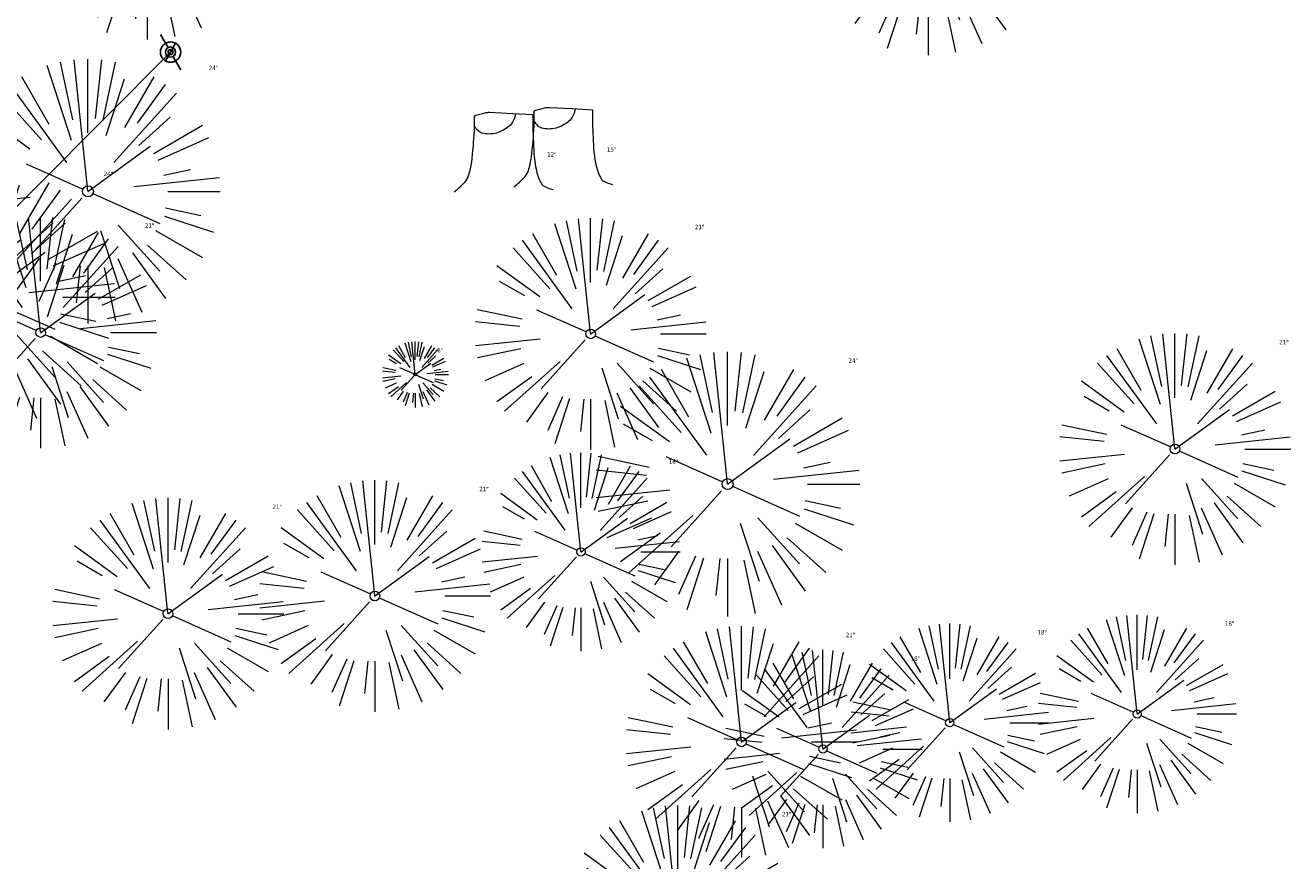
# Model space of a CAD drawing. Header units: feet. Extents: x 1133447 to 1140710, y 647622 to 649877.
# Tile 72 of 84: x 1135105 to 1135220, y 648909 to 648984. Entities that reach past the tile are written whole.
import ezdxf
from ezdxf.lldxf.tags import DXFTag

# ---------------------------------------------------------------- set-up
doc = ezdxf.new("R2010")
doc.units = ezdxf.units.FT
doc.header["$MEASUREMENT"] = 0
for name, color, linetype in [('C-PRKG-ASPH', 8, 'Continuous'), ('G-XREF', 7, 'Continuous'), ('V-UTIL-WATR-STRC', 8, 'Continuous')]:
    doc.layers.add(name, color=color, linetype=linetype)
for name, color, linetype, lineweight in [('V-SITE-VEGE', 8, 'Continuous', 18), ('V-SITE-VEGE-TEXT', 8, 'Continuous', 18), ('V-UTIL-WATR-LINE', 8, 'WATER', 15)]:
    doc.layers.add(name, color=color, linetype=linetype, lineweight=lineweight)
doc.styles.add('SEI-Dim & Leader', font='tahoma.ttf')
doc.styles.get("Standard").update_dxf_attribs({"font": 'arial.ttf'})
tags = doc.linetypes.add('WATER', pattern='A,1.5,-0.2,["W",Standard,S=0.08,R=0,X=-0.1,Y=-0.04],-0.05', length=1.75).pattern_tags.tags
tags[6] = DXFTag(74, 10)

# ---------------------------------------------------------------- blocks, each defined once
blk = doc.blocks.new('V-UTIL-IRRI-Spigot')
for points in [[(-1, 1.73), (-0.5, 0.87)], [(-0.5, -0.87), (0.5, 0.87)], [(0.5, -0.87), (1, -1.73)]]:
    blk.add_lwpolyline(points)
for radius in [1, 0.5]:
    blk.add_circle((0, 0), radius)
blk = doc.blocks.new('*U933', base_point=(1135118.543, 648981.959))
at = {"xscale": 0.9237604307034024, "yscale": 0.9237604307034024, "zscale": 0.9237604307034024}
blk.add_blockref('V-UTIL-IRRI-Spigot', (1135118.543, 648981.959), dxfattribs=at)
blk = doc.blocks.new('V-SITE-VEGE-Coniferious Tree 2')
at = {"color": 0, "linetype": 'ByBlock'}
for p, q in [((-0.0575, 0.2704), (-0.104, 0.4891)), ((-0.0003, 0.0026), (-0.0523, 0.4973)), ((0, 0.2219), (0, 0.5)), ((0.0289, 0.2753), (0.0522, 0.4973)), ((0.0572, 0.2693), (0.1039, 0.4891)), ((-0.146, 0.2528), (-0.25, 0.433)), ((-0.0626, 0.1926), (-0.1545, 0.4755)), ((0.1391, 0.2411), (0.25, 0.433)), ((-0.0791, 0.1089), (-0.2939, 0.4045)), ((0.0685, 0.211), (0.1382, 0.4256)), ((0.1869, 0.2573), (0.2939, 0.4045)), ((-0.1757, 0.1951), (-0.3346, 0.3716)), ((0.0978, 0.1086), (0.3345, 0.3716)), ((-0.2201, 0.1599), (-0.4046, 0.2939)), ((0.192, 0.1729), (0.3116, 0.2806)), ((0.2488, 0.1436), (0.433, 0.25)), ((-0.2844, 0.1642), (-0.3931, 0.227)), ((0.2659, 0.1184), (0.4568, 0.2034)), ((-0.0009, -0.0007), (0.235, 0.1707)), ((-0.2961, 0.0629), (-0.4891, 0.1039)), ((-0.0199, 0.0089), (-0.2319, 0.1032)), ((-0.306, 0.0322), (-0.4973, 0.0523)), ((0.1731, 0.0182), (0.4972, 0.0523)), ((0.2873, 0.0611), (0.3885, 0.0826)), ((0.3025, 0), (0.5, 0)), ((-0.2183, -0.0229), (-0.4973, -0.0523)), ((-0.023, -0.0255), (-0.2138, -0.2374)), ((0.0185, -0.0083), (0.272, -0.1211)), ((-0.3022, -0.0642), (-0.4891, -0.1039)), ((0.2891, -0.094), (0.4755, -0.1545)), ((0.2936, -0.0624), (0.4274, -0.0908)), ((-0.2881, -0.1283), (-0.4568, -0.2034)), ((-0.132, -0.1189), (-0.3716, -0.3346)), ((0.1144, -0.1271), (0.2718, -0.3019)), ((-0.2545, -0.1849), (-0.4046, -0.2939)), ((0.0478, -0.1473), (0.1192, -0.3671)), ((0.2555, -0.1475), (0.433, -0.25)), ((0.1689, -0.2325), (0.2939, -0.4045)), ((0.2254, -0.2029), (0.3716, -0.3346)), ((-0.1843, -0.2536), (-0.2767, -0.3808)), ((-0.1214, -0.2725), (-0.1856, -0.4168)), ((-0.091, -0.2799), (-0.1545, -0.4755)), ((-0.0297, -0.2818), (-0.0443, -0.4216)), ((0, -0.2818), (0, -0.5)), ((0.1131, -0.2541), (0.2033, -0.4568)), ((0.061, -0.2873), (0.1039, -0.4891))]:
    blk.add_line(p, q, dxfattribs=at)
blk.add_circle((0, 0), 0.0208)
blk = doc.blocks.new('*U987', base_point=(1135118.543, 648981.959))
at = {"xscale": 0.9237604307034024, "yscale": 0.9237604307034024, "zscale": 0.9237604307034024}
blk.add_blockref('V-UTIL-IRRI-Spigot', (1135118.543, 648981.959), dxfattribs=at)
blk = doc.blocks.new('V-SITE-VEGE-Stump')
for points in [[(-0.1229, -0.0143, 0.052613), (-0.0986, 0.0077, 0.106195), (-0.0905, 0.0219, 0.044862), (-0.0837, 0.0527, 0.020074), (-0.0776, 0.1229, 0.011675), (-0.0773, 0.1364, 0.007866), (-0.0776, 0.1565)], [(-0.0776, 0.1565, -0.027668), (-0.0534, 0.1634, -0.067978), (-0.0432, 0.1643), (0.0086, 0.1616), (0.054, 0.1591)], [(0.0151, 0.1613, -0.082864), (0.0081, 0.142, -0.111324), (-0.0021, 0.1306, -0.039313), (-0.0159, 0.1223, -0.049197), (-0.028, 0.1177, -0.066002), (-0.0447, 0.1155, -0.070187), (-0.0604, 0.1177, -0.114859), (-0.0685, 0.1223, -0.075938), (-0.0773, 0.1332)], [(0.054, 0.1591, 0.004334), (0.0538, 0.1369, 0.008344), (0.054, 0.1254), (0.0561, 0.0762, 0.046252), (0.0624, 0.0317, 0.069625), (0.0733, 0.0038, 0.149725), (0.0794, -0.002, 0.058523), (0.0992, -0.0091)]]:
    blk.add_lwpolyline(points, format="xyb")
blk = doc.blocks.new('C_XBASE-PACTOLA_02403811')
at = {"layer": 'V-UTIL-WATR-LINE', "flags": 128}
blk.add_lwpolyline([(1135118.54, 648981.96), (1135100.46, 648963.8)], dxfattribs=at)
at = {"layer": 'V-SITE-VEGE', "rotation": 8.537736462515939e-07}
for p, xscale, yscale, zscale in [((1135116.43, 648995.11), 23.99971008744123, 23.99971008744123, 23.99971008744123), ((1135187.28, 648993.69), 23.99971008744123, 23.99971008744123, 23.99971008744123), ((1135111.04, 648969.32), 23.99971008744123, 23.99971008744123, 23.99971008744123), ((1135101.51, 648959.71), 23.99971008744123, 23.99971008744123, 23.99971008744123), ((1135140.75, 648952.7), 5.999927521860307, 5.999927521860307, 5.999927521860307), ((1135169.09, 648942.76), 23.99971008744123, 23.99971008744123, 23.99971008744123)]:
    blk.add_blockref('V-SITE-VEGE-Coniferious Tree 2', p, dxfattribs=dict(at, xscale=xscale, yscale=yscale, zscale=zscale))
at = {"layer": 'V-SITE-VEGE'}
for name, p, xscale, yscale, zscale in [('V-SITE-VEGE-Stump', (1135149.24, 648969.87), 40.31522404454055, 40.31522404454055, 40.31522404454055), ('V-SITE-VEGE-Stump', (1135154.66, 648970.32), 40.31522404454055, 40.31522404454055, 40.31522404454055), ('V-SITE-VEGE-Coniferious Tree 2', (1135106.75, 648956.51), 20.99974632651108, 20.99974632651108, 20.99974632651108), ('V-SITE-VEGE-Coniferious Tree 2', (1135156.66, 648956.39), 20.99974632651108, 20.99974632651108, 20.99974632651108), ('V-SITE-VEGE-Coniferious Tree 2', (1135209.69, 648945.94), 20.99974632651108, 20.99974632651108, 20.99974632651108), ('V-SITE-VEGE-Coniferious Tree 2', (1135155.78, 648936.61), 17.99978256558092, 17.99978256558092, 17.99978256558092), ('V-SITE-VEGE-Coniferious Tree 2', (1135137.08, 648932.61), 20.99974632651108, 20.99974632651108, 20.99974632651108), ('V-SITE-VEGE-Coniferious Tree 2', (1135118.31, 648931), 20.99974632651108, 20.99974632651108, 20.99974632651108), ('V-SITE-VEGE-Coniferious Tree 2', (1135206.26, 648921.9), 17.99978256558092, 17.99978256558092, 17.99978256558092), ('V-SITE-VEGE-Coniferious Tree 2', (1135170.35, 648919.37), 20.99974632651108, 20.99974632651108, 20.99974632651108), ('V-SITE-VEGE-Coniferious Tree 2', (1135189.25, 648921.11), 17.99978256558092, 17.99978256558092, 17.99978256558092), ('V-SITE-VEGE-Coniferious Tree 2', (1135177.74, 648918.72), 17.99978256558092, 17.99978256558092, 17.99978256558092), ('V-SITE-VEGE-Coniferious Tree 2', (1135164.56, 648903.11), 20.99974632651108, 20.99974632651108, 20.99974632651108)]:
    blk.add_blockref(name, p, dxfattribs=dict(at, xscale=xscale, yscale=yscale, zscale=zscale))
at = {"layer": 'V-UTIL-WATR-STRC'}
for name in ['*U933', '*U987']:
    blk.add_blockref(name, (1135118.54, 648981.96), dxfattribs=at)
at = {"layer": 'V-UTIL-WATR-STRC', "xscale": 0.4618802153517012, "yscale": 0.4618802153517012, "zscale": 0.4618802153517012}
blk.add_blockref('V-UTIL-IRRI-Spigot', (1135118.54, 648981.96), dxfattribs=at)
at = {"layer": 'V-SITE-VEGE-TEXT', "char_height": 0.4, "attachment_point": 7, "style": 'SEI-Dim & Leader'}
for s, insert in [('24"', (1135122.01, 648980.32)), ('12"', (1135152.72, 648972.47)), ('15"', (1135158.14, 648972.92)), ('24"', (1135112.47, 648970.71)), ('21"', (1135116.22, 648966.01)), ('21"', (1135166.13, 648965.89)), ('21"', (1135219.16, 648955.44)), ('6"', (1135142.74, 648954.7)), ('24"', (1135180.06, 648953.76)), ('18"', (1135163.76, 648944.61)), ('21"', (1135146.56, 648942.11)), ('21"', (1135127.79, 648940.5)), ('18"', (1135214.23, 648929.9)), ('21"', (1135179.83, 648928.87)), ('18"', (1135197.22, 648929.11)), ('18"', (1135185.71, 648926.72)), ('21"', (1135174.03, 648912.61))]:
    blk.add_mtext(s, dxfattribs=dict(at, insert=insert))
blk = doc.blocks.new('C_PHTCH-PACTOLA_02403811')
at = {"layer": 'C-PRKG-ASPH'}
h = blk.add_hatch(dxfattribs=at)
h.set_pattern_fill('ANSI31', color=256, scale=10, angle=70)
edge = h.paths.add_edge_path(flags=16)
edge.add_arc((1135093.57, 648760.36), 542, 143.5704, 153.2664, ccw=False)
edge.add_arc((1135093.57, 648760.36), 542, 133.8743, 143.5704, ccw=False)
edge.add_line((1134717.92, 649151.06), (1134791.74, 649222.04))
edge.add_arc((1134924.81, 649083.64), 192, 124.3358, 133.8743, ccw=False)
edge.add_line((1134816.52, 649242.18), (1134837.54, 649256.54))
edge.add_arc((1134886.61, 649184.7), 87, 64.8666, 124.3358, ccw=False)
edge.add_line((1134923.57, 649263.47), (1134945.86, 649253.01))
edge.add_arc((1134736.9, 648807.59), 492, 56.4591, 64.8666, ccw=False)
edge.add_line((1135008.74, 649217.67), (1135070.9, 649176.46))
edge.add_arc((1135036.64, 649124.78), 62, -10.868, 56.4591, ccw=False)
edge.add_line((1135097.53, 649113.09), (1135091.83, 649083.4))
edge.add_arc((1135001.48, 649100.74), 92, 337.8486, 349.132, ccw=False)
edge.add_line((1135086.69, 649066.05), (1135029.44, 648925.41))
edge.add_arc((1134573.75, 649110.92), 492, 335.736, 337.8486, ccw=False)
edge.add_line((1135022.29, 648908.74), (1134970.11, 648792.98))
edge.add_line((1134970.11, 648792.98), (1134955.07, 648759.62))
edge.add_arc((1134506.53, 648961.81), 492, 331.3466, 335.736, ccw=False)
edge.add_line((1134938.28, 648725.89), (1134902.77, 648660.9))
edge.add_arc((1134778.16, 648728.99), 142, 305.9573, 331.3466, ccw=False)
edge.add_line((1134861.54, 648614.05), (1134757.48, 648538.57))
edge.add_arc((1134835.58, 648430.91), 133, 125.9573, 166.4172)
edge.add_arc((1134672.28, 648470.36), 35, 244.1086, 346.4172, ccw=False)
edge.add_arc((1134691.46, 648509.91), 78.96, 214.9055, 244.1168, ccw=False)
edge.add_line((1134626.71, 648464.73), (1134623.06, 648469.96))
edge.add_arc((1134821.51, 648608.47), 242, 191.1168, 214.9138, ccw=False)
edge.add_line((1134584.05, 648561.81), (1134566.4, 648651.59))
edge.add_arc((1135049.17, 648746.46), 492, 187.9519, 191.1168, ccw=False)
edge.add_line((1134561.9, 648678.39), (1134552.83, 648743.38))
edge.add_arc((1134842.02, 648783.77), 292, 166.3961, 187.9519, ccw=False)
edge.add_line((1134558.21, 648852.45), (1134566.77, 648887.84))
edge.add_arc((1135093.57, 648760.36), 542, 158.0478, 166.3961, ccw=False)
edge.add_arc((1135093.57, 648760.36), 542, 153.2664, 158.0478, ccw=False)
edge = h.paths.add_edge_path()
edge.add_line((1134664.93, 648091.02), (1134641.75, 648097.24))
edge.add_arc((1135131.44, 647965.88), 507, 154.1155, 164.9841, ccw=False)
edge.add_arc((1135131.44, 647965.88), 507, 153.4315, 154.1155, ccw=False)
edge.add_arc((1134241.51, 648410.91), 488, 333.4315, 338.6384)
edge.add_line((1134695.99, 648233.15), (1134704.11, 648253.93))
edge.add_arc((1134529.03, 648322.41), 188, 338.6384, 377.1955)
edge.add_arc((1134651.31, 648360.25), 60, 17.1955, 74.9727)
edge.add_line((1134666.86, 648418.2), (1134661.5, 648419.81))
edge.add_arc((1134691.49, 648509.95), 95, 223.9419, 251.5981, ccw=False)
edge.add_arc((1134691.54, 648509.98), 95.06, 214.9166, 223.9393, ccw=False)
edge.add_line((1134613.59, 648455.57), (1134609.94, 648460.8))
edge.add_arc((1134821.51, 648608.47), 258, 191.1168, 214.9138, ccw=False)
edge.add_line((1134568.35, 648558.72), (1134550.7, 648648.51))
edge.add_arc((1135049.17, 648746.46), 508, 187.9519, 191.1168, ccw=False)
edge.add_line((1134546.06, 648676.18), (1134536.98, 648741.16))
edge.add_arc((1134842.02, 648783.77), 308, 166.3961, 187.9519, ccw=False)
edge.add_line((1134542.66, 648856.22), (1134551.22, 648891.6))
edge.add_arc((1135093.57, 648760.36), 558, 163.9213, 166.3961, ccw=False)
edge.add_arc((1134538.18, 648920.44), 20, 343.9213, 402.7699)
edge.add_line((1134552.86, 648934.02), (1134533.45, 648955.01))
edge.add_arc((1135093.57, 648760.36), 592.98, 146.01874, 160.8371, ccw=False)
edge.add_line((1134601.86, 649091.79), (1134616.58, 649064.03))
edge.add_arc((1134621, 649066.38), 5, 207.9516, 327.0741)
edge.add_arc((1135093.57, 648760.36), 558, 133.8743, 147.0741, ccw=False)
edge.add_line((1134706.83, 649162.6), (1134780.65, 649233.58))
edge.add_arc((1134924.81, 649083.64), 208, 124.3358, 133.8743, ccw=False)
edge.add_line((1134807.49, 649255.39), (1134828.52, 649269.75))
edge.add_arc((1134886.61, 649184.7), 103, 64.8666, 124.3358, ccw=False)
edge.add_line((1134930.36, 649277.95), (1134952.66, 649267.49))
edge.add_arc((1134736.9, 648807.59), 508, 56.4591, 64.8666, ccw=False)
edge.add_line((1135017.58, 649231), (1135079.74, 649189.8))
edge.add_arc((1135036.64, 649124.78), 78, -10.868, 56.4591, ccw=False)
edge.add_line((1135113.25, 649110.08), (1135107.54, 649080.38))
edge.add_arc((1135001.48, 649100.74), 108, 337.8486, 349.132, ccw=False)
edge.add_line((1135101.51, 649060.02), (1135044.25, 648919.38))
edge.add_arc((1134573.75, 649110.92), 508, 335.736, 337.8486, ccw=False)
edge.add_line((1135036.87, 648902.16), (1134969.66, 648753.05))
edge.add_arc((1134506.53, 648961.81), 508, 331.3466, 335.736, ccw=False)
edge.add_line((1134952.32, 648718.22), (1134916.81, 648653.23))
edge.add_arc((1134778.16, 648728.99), 158, 305.9573, 331.3466, ccw=False)
edge.add_line((1134870.94, 648601.1), (1134766.88, 648525.62))
edge.add_arc((1134835.58, 648430.91), 117, 125.9573, 162.2649)
edge.add_arc((1134752.71, 648457.41), 30, 162.2649, 196.8024)
edge.add_arc((1134835.58, 648430.91), 113, 170.9217, 197.5477)
edge.add_line((1134727.84, 648396.84), (1134731.16, 648386.32))
edge.add_arc((1134529.03, 648322.41), 212, 11.3401, 17.5477, ccw=False)
edge.add_arc((1134529.06, 648322.4), 211.97, -20.6491, 11.3422, ccw=False)
edge.add_arc((1134759.87, 648235.31), 34.72, 159.1872, 239.4136)
edge.add_line((1134742.2, 648205.42), (1134709.51, 648185.7))
edge.add_line((1134709.51, 648185.7), (1134699, 648181.01))
edge.add_arc((1135131.44, 647965.88), 483, 153.5512, 164.9841)

msp = doc.modelspace()

# ---------------------------------------------------------------- block references
at = {"layer": 'G-XREF'}
msp.add_blockref('C_XBASE-PACTOLA_02403811', (0, 0), dxfattribs=at)

# ---------------------------------------------------------------- next in the draw order: block references
msp.add_blockref('C_PHTCH-PACTOLA_02403811', (0, 0), dxfattribs=at)

doc.saveas('drawing.dxf')
